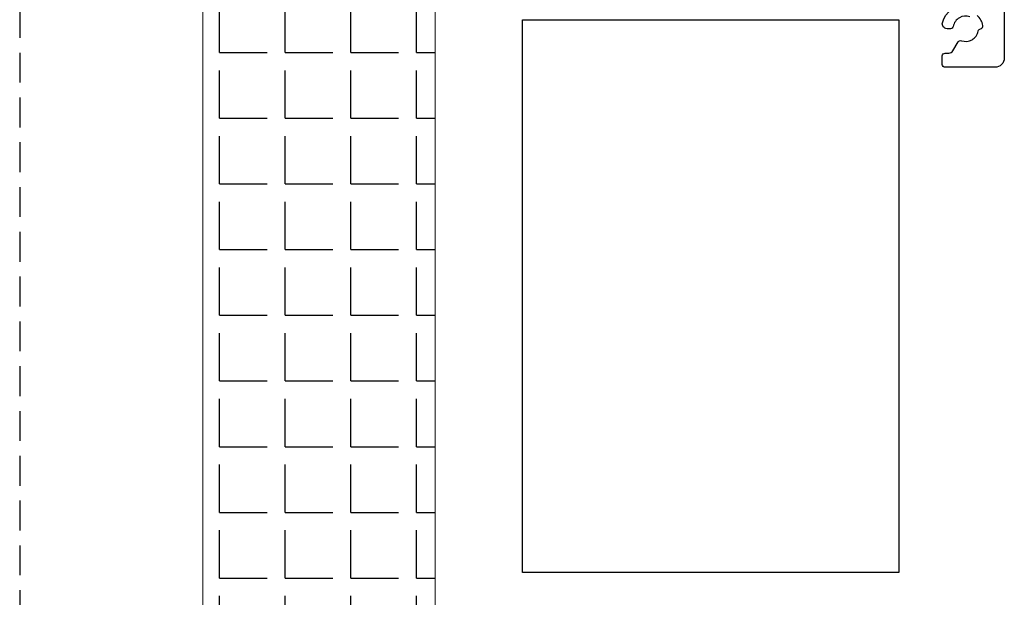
# Model space of a CAD drawing. Header units: millimetres. Extents: x -4223 to -3634, y -1019 to -603.
# Tile 15 of 26: x -3921 to -3817, y -762 to -701. Entities that reach past the tile are written whole.
import ezdxf

# ---------------------------------------------------------------- set-up
doc = ezdxf.new("R2010")
doc.units = ezdxf.units.MM
doc.linetypes.add('HIDDEN2', pattern=[4.7625, 3.175, -1.5875])
doc.layers.add('02___PRT_ALL_AXES', color=7, linetype='Continuous')
doc.layers.add('1', color=7, linetype='Continuous')
doc.layers.add('标注线', color=3, linetype='Continuous', lineweight=13)

msp = doc.modelspace()

# ---------------------------------------------------------------- hatches: boundary and pattern name
h = msp.add_hatch()
h.set_pattern_fill('ANGLE', color=2)
h.set_pattern_definition([(0, (-9795.273, 5630.962), (0, 6.985), [5.08, -1.905]), (90, (-9795.273, 5630.962), (-6.985, 4e-16), [5.08, -1.905])])
h.paths.add_polyline_path([(-3901.689, -636.925), (-3877.005, -636.925), (-3877.005, -842.827), (-3901.689, -842.827)])

# ---------------------------------------------------------------- linework, layer by layer
at = {"color": 2, "linetype": 'HIDDEN2'}
msp.add_line((-3921.15, -613.96), (-3921.15, -1007.96), dxfattribs=at)
at = {"layer": '02___PRT_ALL_AXES', "color": 7, "linetype": 'Continuous'}
msp.add_lwpolyline([(-3867.707, -700.933), (-3827.707, -700.933), (-3827.707, -759.719), (-3867.707, -759.719)], close=True, dxfattribs=at)
at = {"layer": '1', "color": 6, "linetype": 'Continuous'}
for points in [[(-3816.502, -641.993), (-3816.502, -704.993, -0.4142136), (-3817.502, -705.993), (-3822.791, -705.993, -0.4142136), (-3823.091, -705.693), (-3823.091, -704.793, -0.4142136), (-3822.791, -704.493), (-3822.392, -704.493, 0.2679492), (-3821.959, -704.243), (-3821.414, -703.298, -0.3616215), (-3821.054, -703.166, 0.4612637), (-3819.275, -702.139, -0.3148851), (-3819.03, -701.898, 0.4205269), (-3818.786, -701.545, 0.0837841), (-3819, -700.968, 0.0837841), (-3819.393, -700.494, 0.4205269)], [(-3820.151, -700.621, 0.4612637), (-3821.93, -701.648, -0.3616215), (-3822.225, -701.893), (-3822.591, -701.893, -0.4883646), (-3823.075, -701.271, -0.3623084), (-3820.434, -699.349, 0.433674)]]:
    msp.add_lwpolyline(points, format="xyb", dxfattribs=at)
at = {"layer": '标注线', "color": 0}
msp.add_lwpolyline([(-3901.689, -636.925), (-3877.005, -636.925), (-3877.005, -842.827), (-3901.689, -842.827)], close=True, dxfattribs=at)

doc.saveas('drawing.dxf')
